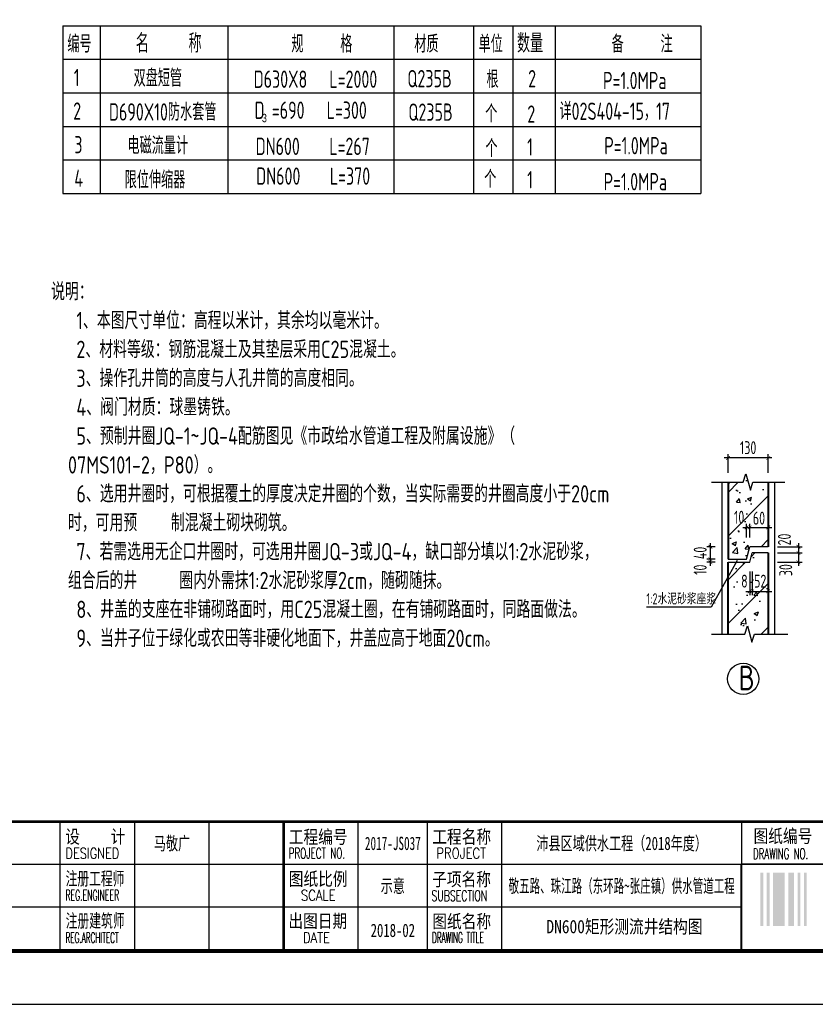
# Model space of a CAD drawing. Extents: x 1154951 to 1182252, y 3484725 to 3514600.
# Tile 50 of 55: x 1167350 to 1173779, y 3499173 to 3507128. Entities that reach past the tile are written whole.
import ezdxf
from ezdxf.enums import TextEntityAlignment as Align

# ---------------------------------------------------------------- set-up
doc = ezdxf.new("R2010")
doc.units = 0
doc.layers.get('0').update_dxf_attribs({"linetype": 'CONTINUOUS'})
doc.layers.get('Defpoints').update_dxf_attribs({"linetype": 'CONTINUOUS'})
for name, color, linetype in [('DIM', 4, 'CONTINUOUS'), ('DLSS', 8, 'CONTINUOUS'), ('GPSCOMMON', 7, 'CONTINUOUS'), ('HATCH', 251, 'CONTINUOUS'), ('THIN', 7, 'CONTINUOUS')]:
    doc.layers.add(name, color=color, linetype=linetype)
doc.layers.add('文本', color=1, linetype='CONTINUOUS', lineweight=15)
doc.layers.add('粗实线', color=1, linetype='CONTINUOUS', lineweight=40)
doc.styles.add('gpshz', font='tssdeng.shx', dxfattribs={"width": 0.8, "height": 2.5, "bigfont": 'hztxt.shx'})
doc.styles.add('TSSD_Dimension', font='tssdeng.shx', dxfattribs={"width": 0.7, "bigfont": 'Hztxt.shx'})
doc.styles.add('图签', font='txt', dxfattribs={"width": 0.66})
doc.styles.add('图签 1', font='romanc.shx', dxfattribs={"width": 0.8})
doc.styles.add('标注线', font='hztxt_e.shx', dxfattribs={"width": 0.7, "height": 25, "bigfont": 'hztxt.shx'})
doc.dimstyles.new('TSSD_12_30', dxfattribs={"dimtxt": 105, "dimasz": 30, "dimexe": 30, "dimexo": 75, "dimgap": 30, "dimtad": 1, "dimdec": 0, "dimlfac": 0.4, "dimzin": 0, "dimdsep": 46, "dimtxsty": 'TSSD_Dimension', "dimblk": 'ARCHTICK', "dimblk1": 'ARCHTICK', "dimblk2": 'ARCHTICK', "dimcen": 0, "dimdle": 30, "dimclrt": 7, "dimadec": 0, "dimazin": 0, "dimtfac": 1, "dimtdec": 0, "dimtix": 1, "dimtmove": 2, "dimatfit": 3, "dimfxl": 0, "dimtolj": 1, "dimtzin": 0, "dimarcsym": 0})
pattern_1 = [(50, (834583.68, 3993902.33), (358.63009, -31.37607), [37.5, -412.5]), (355, (834583.68, 3993902.33), (-69.37567, 376.09607), [30, -330]), (100.4514, (834613.56, 3993899.72), (289.2547, 344.71977), [31.8701, -350.57106]), (46.1842, (834583.68, 3994002.33), (533.62052, -82.7595), [56.25, -618.75]), (96.6356, (834628.15, 3993995.44), (467.33135, 487.05894), [47.80514, -525.8565]), (351.1842, (834583.7, 3994002.33), (467.33097, 487.0593), [45, -495]), (21, (834633.68, 3993977.33), (298.45353, -201.30945), [37.5, -412.5]), (326, (834633.68, 3993977.33), (121.65767, 362.57502), [30, -330]), (71.4514, (834658.55, 3993960.56), (420.11131, 161.26525), [31.8701, -350.57106]), (37.5, (834583.68, 3993902.33), (6.079928, 166.446927), [0, -326, 0, -335, 0, -331.25]), (7.5, (834583.68, 3993902.33), (131.53477, 197.205856), [0, -191, 0, -318.5, 0, -126.25]), (327.5, (834472.18, 3993902.33), (266.911218, -11.277436), [0, -125, 0, -390, 0, -517.5]), (317.5, (834422.18, 3993902.33), (291.593085, 50.05249), [0, -162.5, 0, -259, 0, -367.5]), (45, (834583.68, 3993902.33), (-176.7767, 176.7767), [])]

# ---------------------------------------------------------------- blocks, each defined once
blk = doc.blocks.new('_ARCHTICK')
at = {"color": 0, "linetype": 'ByBlock', "const_width": 0.15}
blk.add_lwpolyline([(-0.5, -0.5), (0.5, 0.5)], dxfattribs=at)
blk = doc.blocks.new('*D347')
at = {"layer": 'Defpoints', "color": 0}
for p in [(1173248.3, 3503025.6), (1173223.3, 3502869.3), (1173248.3, 3502869.3)]:
    blk.add_point(p, dxfattribs=at)
at = {"layer": 'DIM', "color": 0, "lineweight": -2}
for p, q in [((1173223.3, 3502944.3), (1173223.3, 3503055.6)), ((1173248.3, 3502944.3), (1173248.3, 3503055.6)), ((1173193.3, 3503025.6), (1173278.3, 3503025.6))]:
    blk.add_line(p, q, dxfattribs=at)
at = {"layer": 'DIM', "color": 0, "lineweight": -2, "xscale": 30, "yscale": 30, "zscale": 30}
blk.add_blockref('_ARCHTICK', (1173223.3, 3503025.6), dxfattribs=at)
at = {"layer": 'DIM', "color": 0, "lineweight": -2, "xscale": 30, "yscale": 30, "zscale": 30, "rotation": 180}
blk.add_blockref('_ARCHTICK', (1173248.3, 3503025.6), dxfattribs=at)
at = {"layer": 'DIM', "color": 7, "insert": (1173163, 3503108.1), "char_height": 105, "attachment_point": 5, "style": 'TSSD_Dimension'}
blk.add_mtext('\\A1;10', dxfattribs=at)
blk = doc.blocks.new('*D348')
at = {"layer": 'Defpoints', "color": 0}
for p in [(1173398.3, 3503025.6), (1173248.3, 3502869.3), (1173398.3, 3502869.3)]:
    blk.add_point(p, dxfattribs=at)
at = {"layer": 'DIM', "color": 0, "lineweight": -2}
for p, q in [((1173248.3, 3502944.3), (1173248.3, 3503055.6)), ((1173398.3, 3502944.3), (1173398.3, 3503055.6)), ((1173218.3, 3503025.6), (1173428.3, 3503025.6))]:
    blk.add_line(p, q, dxfattribs=at)
at = {"layer": 'DIM', "color": 0, "lineweight": -2, "xscale": 30, "yscale": 30, "zscale": 30, "rotation": 180}
blk.add_blockref('_ARCHTICK', (1173248.3, 3503025.6), dxfattribs=at)
at = {"layer": 'DIM', "color": 0, "lineweight": -2, "xscale": 30, "yscale": 30, "zscale": 30}
blk.add_blockref('_ARCHTICK', (1173398.3, 3503025.6), dxfattribs=at)
at = {"layer": 'DIM', "color": 7, "insert": (1173323.3, 3503100.6), "char_height": 105, "attachment_point": 5, "style": 'TSSD_Dimension'}
blk.add_mtext('\\A1;60', dxfattribs=at)
blk = doc.blocks.new('*D349')
at = {"layer": 'Defpoints', "color": 0}
for p in [(1173398.3, 3502869.3), (1173398.3, 3502819.3), (1173641.9, 3502819.3)]:
    blk.add_point(p, dxfattribs=at)
at = {"layer": 'DIM', "color": 0, "lineweight": -2}
for p, q in [((1173641.9, 3502899.3), (1173641.9, 3502789.3)), ((1173473.3, 3502869.3), (1173671.9, 3502869.3)), ((1173473.3, 3502819.3), (1173671.9, 3502819.3))]:
    blk.add_line(p, q, dxfattribs=at)
at = {"layer": 'DIM', "color": 0, "lineweight": -2, "xscale": 30, "yscale": 30, "zscale": 30}
for p, rotation in [((1173641.9, 3502869.3), 270), ((1173641.9, 3502819.3), 90)]:
    blk.add_blockref('_ARCHTICK', p, dxfattribs=dict(at, rotation=rotation))
at = {"layer": 'DIM', "color": 7, "insert": (1173528.9, 3502928.1), "char_height": 105, "attachment_point": 5, "rotation": 90, "style": 'TSSD_Dimension'}
blk.add_mtext('\\A1;20', dxfattribs=at)
blk = doc.blocks.new('*D350')
at = {"layer": 'Defpoints', "color": 0}
for p in [(1173398.3, 3502819.3), (1173398.3, 3502744.3), (1173642, 3502744.3)]:
    blk.add_point(p, dxfattribs=at)
at = {"layer": 'DIM', "color": 0, "lineweight": -2}
for p, q in [((1173473.3, 3502819.3), (1173672, 3502819.3)), ((1173642, 3502849.3), (1173642, 3502714.3)), ((1173473.3, 3502744.3), (1173672, 3502744.3))]:
    blk.add_line(p, q, dxfattribs=at)
at = {"layer": 'DIM', "color": 0, "lineweight": -2, "xscale": 30, "yscale": 30, "zscale": 30}
for p, rotation in [((1173642, 3502819.3), 90), ((1173642, 3502744.3), 270)]:
    blk.add_blockref('_ARCHTICK', p, dxfattribs=dict(at, rotation=rotation))
at = {"layer": 'DIM', "color": 7, "insert": (1173539.6, 3502680.6), "char_height": 105, "attachment_point": 5, "rotation": 90, "style": 'TSSD_Dimension'}
blk.add_mtext('\\A1;30', dxfattribs=at)
blk = doc.blocks.new('*D351')
at = {"layer": 'Defpoints', "color": 0}
for p in [(1172930.8, 3502769.3), (1173044.5, 3502769.3), (1173044.5, 3502744.3)]:
    blk.add_point(p, dxfattribs=at)
at = {"layer": 'DIM', "color": 0, "lineweight": -2}
for p, q in [((1172930.8, 3502714.3), (1172930.8, 3502799.3)), ((1172969.5, 3502769.3), (1172900.8, 3502769.3)), ((1172969.5, 3502744.3), (1172900.8, 3502744.3))]:
    blk.add_line(p, q, dxfattribs=at)
at = {"layer": 'DIM', "color": 0, "lineweight": -2, "xscale": 30, "yscale": 30, "zscale": 30}
for p, rotation in [((1172930.8, 3502769.3), 270), ((1172930.8, 3502744.3), 90)]:
    blk.add_blockref('_ARCHTICK', p, dxfattribs=dict(at, rotation=rotation))
at = {"layer": 'DIM', "color": 7, "insert": (1172848.3, 3502684.1), "char_height": 105, "attachment_point": 5, "rotation": 90, "style": 'TSSD_Dimension'}
blk.add_mtext('\\A1;10', dxfattribs=at)
blk = doc.blocks.new('*D352')
at = {"layer": 'Defpoints', "color": 0}
for p in [(1172930.8, 3502869.3), (1173044.5, 3502869.3), (1173044.5, 3502769.3)]:
    blk.add_point(p, dxfattribs=at)
at = {"layer": 'DIM', "color": 0, "lineweight": -2}
for p, q in [((1172930.8, 3502739.3), (1172930.8, 3502899.3)), ((1172969.5, 3502869.3), (1172900.8, 3502869.3)), ((1172969.5, 3502769.3), (1172900.8, 3502769.3))]:
    blk.add_line(p, q, dxfattribs=at)
at = {"layer": 'DIM', "color": 0, "lineweight": -2, "xscale": 30, "yscale": 30, "zscale": 30}
for p, rotation in [((1172930.8, 3502869.3), 270), ((1172930.8, 3502769.3), 90)]:
    blk.add_blockref('_ARCHTICK', p, dxfattribs=dict(at, rotation=rotation))
at = {"layer": 'DIM', "color": 7, "insert": (1172848.3, 3502819.3), "char_height": 105, "attachment_point": 5, "rotation": 90, "style": 'TSSD_Dimension'}
blk.add_mtext('\\A1;40', dxfattribs=at)
blk = doc.blocks.new('*D353')
at = {"layer": 'Defpoints', "color": 0}
for p in [(1173248.3, 3502744.3), (1173268.3, 3502744.3), (1173268.3, 3502509.4)]:
    blk.add_point(p, dxfattribs=at)
at = {"layer": 'DIM', "color": 0, "lineweight": -2}
for p, q in [((1173248.3, 3502669.3), (1173248.3, 3502479.4)), ((1173268.3, 3502669.3), (1173268.3, 3502479.4)), ((1173218.3, 3502509.4), (1173298.3, 3502509.4))]:
    blk.add_line(p, q, dxfattribs=at)
at = {"layer": 'DIM', "color": 0, "lineweight": -2, "xscale": 30, "yscale": 30, "zscale": 30}
blk.add_blockref('_ARCHTICK', (1173248.3, 3502509.4), dxfattribs=at)
at = {"layer": 'DIM', "color": 0, "lineweight": -2, "xscale": 30, "yscale": 30, "zscale": 30, "rotation": 180}
blk.add_blockref('_ARCHTICK', (1173268.3, 3502509.4), dxfattribs=at)
at = {"layer": 'DIM', "color": 7, "insert": (1173205.6, 3502591.9), "char_height": 105, "attachment_point": 5, "style": 'TSSD_Dimension'}
blk.add_mtext('\\A1;8', dxfattribs=at)
blk = doc.blocks.new('*D354')
at = {"layer": 'Defpoints', "color": 0}
for p in [(1173268.3, 3502744.3), (1173398.3, 3502744.3), (1173398.3, 3502509.4)]:
    blk.add_point(p, dxfattribs=at)
at = {"layer": 'DIM', "color": 0, "lineweight": -2}
for p, q in [((1173268.3, 3502669.3), (1173268.3, 3502479.4)), ((1173398.3, 3502669.3), (1173398.3, 3502479.4)), ((1173238.3, 3502509.4), (1173428.3, 3502509.4))]:
    blk.add_line(p, q, dxfattribs=at)
at = {"layer": 'DIM', "color": 0, "lineweight": -2, "xscale": 30, "yscale": 30, "zscale": 30}
blk.add_blockref('_ARCHTICK', (1173268.3, 3502509.4), dxfattribs=at)
at = {"layer": 'DIM', "color": 0, "lineweight": -2, "xscale": 30, "yscale": 30, "zscale": 30, "rotation": 180}
blk.add_blockref('_ARCHTICK', (1173398.3, 3502509.4), dxfattribs=at)
at = {"layer": 'DIM', "color": 7, "insert": (1173333.3, 3502591.9), "char_height": 105, "attachment_point": 5, "style": 'TSSD_Dimension'}
blk.add_mtext('\\A1;52', dxfattribs=at)
blk = doc.blocks.new('*D355')
at = {"layer": 'Defpoints', "color": 0}
for p in [(1173073.3, 3503587.3), (1173073.3, 3503392), (1173398.3, 3503392)]:
    blk.add_point(p, dxfattribs=at)
at = {"layer": 'DIM', "color": 0, "lineweight": -2}
for p, q in [((1173073.3, 3503467), (1173073.3, 3503617.3)), ((1173398.3, 3503467), (1173398.3, 3503617.3)), ((1173428.3, 3503587.3), (1173043.3, 3503587.3))]:
    blk.add_line(p, q, dxfattribs=at)
at = {"layer": 'DIM', "color": 0, "lineweight": -2, "xscale": 30, "yscale": 30, "zscale": 30, "rotation": 180}
blk.add_blockref('_ARCHTICK', (1173073.3, 3503587.3), dxfattribs=at)
at = {"layer": 'DIM', "color": 0, "lineweight": -2, "xscale": 30, "yscale": 30, "zscale": 30}
blk.add_blockref('_ARCHTICK', (1173398.3, 3503587.3), dxfattribs=at)
at = {"layer": 'DIM', "color": 7, "insert": (1173235.8, 3503669.8), "char_height": 105, "attachment_point": 5, "style": 'TSSD_Dimension'}
blk.add_mtext('\\A1;130', dxfattribs=at)
blk = doc.blocks.new('*U288')
at = {"color": 0}
for p, q in [((199, 10.34), (199, 34.34)), ((213, 10.34), (213, 34.34)), ((227, 10.34), (227, 34.34)), ((255, 10.34), (255, 34.34)), ((268, 10.34), (268, 34.34)), ((282, 10.34), (282, 34.34)), ((327, 34.34), (327, 26.34)), ((115, 26.34), (330, 26.34)), ((327, 26.34), (410, 26.34)), ((327, 10.34), (327, 26.34)), ((115, 18.34), (327, 18.34))]:
    blk.add_line(p, q, dxfattribs=at)
blk.add_lwpolyline([(0, 0), (420, 0), (420, 297), (0, 297)], close=True, dxfattribs=at)
for points, const_width in [([(410, 10), (410, 287), (25, 287), (25, 10), (410, 10)], 0.75), ([(25, 34.34), (410, 34.34)], 0.5), ([(241, 10.34), (241, 34.34)], 0.5), ([(327, 10.34), (327, 26.34)], 0.35), ([(327, 26.34), (410, 26.34)], 0.35)]:
    blk.add_lwpolyline(points, dxfattribs=dict(at, const_width=const_width))
for points in [[(330.54, 14.73), (330.54, 24.73), (331.09, 14.73), (331.09, 24.73)], [(331.74, 14.73), (331.74, 24.73), (332.29, 14.73), (332.29, 24.73)], [(332.94, 14.73), (332.94, 24.73), (335.14, 14.73), (335.14, 24.73)], [(335.79, 14.73), (335.79, 24.73), (336.89, 14.73), (336.89, 24.73)], [(337.54, 14.73), (337.54, 24.73), (338.09, 14.73), (338.09, 24.73)], [(338.74, 14.73), (338.74, 24.73), (339.29, 14.73), (339.29, 24.73)]]:
    blk.add_solid(points, dxfattribs=at)
at = {"color": 0, "linetype": 'Continuous'}
for s, height, style, width, p in [('设    计', 2.5, '图签', 0.85, (199.94, 30.25)), ('工程编号', 2.5, '图签', 0.85, (241.94, 30.2)), ('工程名称', 2.5, '图签', 0.85, (268.91, 30.22)), ('图纸编号', 2.5, '图签', 0.85, (329.28, 30.36)), ('DESIGNED', 2, '图签 1', 0.78, (199.99, 27.38)), ('PROJECT NO.', 2, '图签 1', 0.6, (241.93, 27.38)), ('PROJECT', 2, '图签 1', 0.8, (269.68, 27.39)), ('DRAWING NO.', 2, '图签 1', 0.59, (329.18, 27.29)), ('注册工程师', 2.5, '图签', 0.68, (200, 22.38)), ('图纸比例', 2.5, '图签', 0.85, (241.94, 22.31)), ('子项名称', 2.5, '图签', 0.85, (268.88, 22.24)), ('REG.ENGINEER', 2, '图签 1', 0.53, (199.98, 19.5)), ('SCALE', 2, '图签 1', 0.8, (244.22, 19.48)), ('SUBSECTION', 2, '图签 1', 0.64, (268.76, 19.39)), ('注册建筑师', 2.5, '图签', 0.68, (200.02, 14.45)), ('出图日期', 2.5, '图签', 0.85, (241.87, 14.4)), ('图纸名称', 2.5, '图签', 0.85, (268.91, 14.33)), ('REG.ARCHITECT', 2, '图签 1', 0.5, (199.98, 11.52)), ('DATE', 2, '图签 1', 0.8, (244.61, 11.52)), ('DRAWING TITLE', 2, '图签 1', 0.5, (268.86, 11.53))]:
    blk.add_text(s, height=height, dxfattribs=dict(at, style=style, width=width)).set_placement(p)
at = {"color": 0, "linetype": 'Continuous', "style": '图签', "flags": 8}
for tag, width, p, p2 in [('设计总负责', 0.611046, (130.25, 28.99), (141.11, 28.99)), ('工程名称', 2.988281, (283.25, 28.99), (325.75, 28.99)), ('图纸编号', 2.575163, (345.13, 28.99), (381.76, 28.99)), ('子项名称', 2.988281, (283.25, 20.99), (325.75, 20.99))]:
    blk.add_attdef(tag, text='', height=2.5, dxfattribs=dict(at, width=width)).set_placement(p, p2, align=Align.FIT)
at = {"color": 0, "linetype": 'Continuous', "ltscale": 0.055, "style": '图签', "flags": 8}
for tag, width, p, p2 in [('审定', 1.617188, (172.25, 28.99), (183.75, 28.99)), ('设计', 1.617188, (214.25, 28.99), (225.75, 28.99)), ('工程编号', 0.738284, (256.25, 28.99), (266.75, 28.99)), ('版本', 1.530605, (397.87, 28.99), (408.75, 28.99)), ('设计负责', 0.763807, (130.25, 20.99), (141.11, 20.99)), ('审核', 1.617188, (172.25, 20.99), (183.75, 20.99)), ('注册工程师', 0.646875, (214.25, 20.99), (225.75, 20.99)), ('图纸比例', 0.738284, (256.25, 20.99), (266.75, 20.99)), ('专业负责', 0.763807, (130.25, 12.65), (141.11, 12.65)), ('校核', 1.617188, (172.25, 12.65), (183.75, 12.65)), ('注册建筑师', 0.646875, (214.25, 12.65), (225.75, 12.65)), ('出图日期', 0.738284, (256.25, 12.65), (266.75, 12.65))]:
    blk.add_attdef(tag, text='', height=2.5, dxfattribs=dict(at, width=width)).set_placement(p, p2, align=Align.FIT)
at = {"color": 0, "linetype": 'Continuous', "style": '图签'}
for tag, p, width in [('设计证书', (43.26, 16.37), 1.55), ('咨询证书', (43.26, 12.88), 0.9)]:
    blk.add_attdef(tag, p, '', height=2, dxfattribs=dict(at, width=width))
at = {"color": 0, "linetype": 'Continuous', "style": '图签', "width": 0.85}
for tag, height, p in [('图纸名称_2_1', 2.2, (305.02, 15.12)), ('图纸名称_1_1', 2.5, (305.02, 13.35)), ('图纸名称_2_2', 2.2, (305.02, 11.51))]:
    blk.add_attdef(tag, text='', height=height, dxfattribs=at).set_placement(p, align=Align.CENTER)
blk = doc.blocks.new('20180504.1552415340')
at = {"layer": 'HATCH'}
h = blk.add_hatch(dxfattribs=at)
h.set_pattern_fill('ARMORED', color=256, scale=50, style=0)
h.set_pattern_definition(pattern_1)
h.paths.add_polyline_path([(1173398.3, 3503392), (1173274.8, 3503392), (1173253.8, 3503326), (1173217.8, 3503458), (1173196.8, 3503392), (1173073.3, 3503392), (1173073.3, 3502769.3), (1173223.3, 3502769.3), (1173248.3, 3502869.3), (1173398.3, 3502869.3)])
h.paths.add_polyline_path([(1173094.4, 3503186.8), (1173231.7, 3503186.8), (1173231.7, 3503029.3), (1173094.4, 3503029.3)], flags=24)
h.paths.add_polyline_path([(1173249, 3503179.3), (1173397.6, 3503179.3), (1173397.6, 3503021.8), (1173249, 3503021.8)], flags=24)
h = blk.add_hatch(dxfattribs=at)
h.set_pattern_fill('ARMORED', color=256, scale=50, style=0)
h.set_pattern_definition(pattern_1)
h.paths.add_polyline_path([(1173398.3, 3502819.3), (1173268.3, 3502819.3), (1173248.3, 3502744.3), (1173140.6, 3502744.3), (1173073.3, 3502624.6), (1173073.3, 3502163.6), (1173208.9, 3502163.6), (1173229.9, 3502229.6), (1173265.9, 3502097.6), (1173286.9, 3502163.6), (1173398.3, 3502163.6)])
h.paths.add_polyline_path([(1173159.6, 3502670.7), (1173251.6, 3502670.7), (1173251.6, 3502513.2), (1173159.6, 3502513.2)], flags=24)
h.paths.add_polyline_path([(1173259, 3502670.7), (1173407.6, 3502670.7), (1173407.6, 3502513.2), (1173259, 3502513.2)], flags=9)
for p, q in [((1173023.3, 3503392), (1173023.3, 3502163.6)), ((1173448.3, 3503392), (1173448.3, 3502163.6)), ((1173223.3, 3502769.3), (1173248.3, 3502869.3)), ((1173398.3, 3502869.3), (1173248.3, 3502869.3)), ((1173248.3, 3502744.3), (1173268.3, 3502819.3)), ((1173398.3, 3502819.3), (1173268.3, 3502819.3)), ((1173148.4, 3502758.3), (1172937.1, 3502382)), ((1173073.3, 3502769.3), (1173223.3, 3502769.3)), ((1173073.3, 3502744.3), (1173248.3, 3502744.3)), ((1172937.1, 3502382), (1172413.6, 3502382))]:
    blk.add_line(p, q)
blk.add_circle((1173196, 3501802.3), 126.2)
at = {"layer": 'DLSS', "color": 7}
for p, q in [((1167698.5, 3507079), (1172853.4, 3507079)), ((1167698.5, 3507079), (1167698.5, 3505723)), ((1168001, 3507079), (1168001, 3505723)), ((1169030.2, 3507079), (1169030.2, 3505723)), ((1170372.3, 3507079), (1170372.3, 3505723)), ((1171015.6, 3507079), (1171015.6, 3505723)), ((1171334.1, 3507079), (1171334.1, 3505723)), ((1171675.9, 3507079), (1171675.9, 3505723)), ((1172853.4, 3507079), (1172853.4, 3505723)), ((1167698.5, 3506807.8), (1172853.4, 3506807.8)), ((1167698.5, 3506536.6), (1172853.4, 3506536.6)), ((1167698.5, 3506265.4), (1172853.4, 3506265.4)), ((1167698.5, 3505994.2), (1172853.4, 3505994.2)), ((1167698.5, 3505723), (1172853.4, 3505723)), ((1167698.5, 3505723), (1172853.4, 3505723))]:
    blk.add_line(p, q, dxfattribs=at)
at = {"layer": 'THIN'}
for points in [[(1172939.3, 3503392), (1173196.8, 3503392), (1173217.8, 3503458), (1173253.8, 3503326), (1173274.8, 3503392), (1173532.3, 3503392)], [(1172939.3, 3502163.6), (1173208.9, 3502163.6), (1173229.9, 3502229.6), (1173265.9, 3502097.6), (1173286.9, 3502163.6), (1173556.5, 3502163.6)]]:
    blk.add_lwpolyline(points, dxfattribs=at)
at = {"layer": '粗实线'}
for p, q in [((1173073.3, 3503392), (1173073.3, 3502769.3)), ((1173398.3, 3503392), (1173398.3, 3502869.3)), ((1173398.3, 3502819.3), (1173398.3, 3502163.6)), ((1173073.3, 3502163.6), (1173073.3, 3502744.3))]:
    blk.add_line(p, q, dxfattribs=at)
at = {"layer": 'GPSCOMMON'}
ref = blk.add_blockref('*U288', (1159120.4, 3499173.1), dxfattribs=dict(at, xscale=43, yscale=43, zscale=43))
ref.add_attrib('子项名称', '敬五路、珠江路（东环路~张庄镇）供水管道工程', dxfattribs={"layer": '0', "color": 0, "height": 107.5, "style": '图签', "width": 0.552871, "flags": 8}).set_placement((1171300.2, 3500075.6), (1173127.7, 3500075.6), align=Align.FIT)
ref.add_attrib('工程名称', '沛县区域供水工程（2018年度）', dxfattribs={"layer": '0', "color": 0, "height": 107.5, "style": '图签', "width": 0.7, "flags": 8}).set_placement((1172213.9, 3500419.6), align=Align.CENTER)
ref.add_attrib('出图日期', '2018-02', dxfattribs={"layer": '0', "color": 0, "height": 107.5, "style": '图签', "width": 0.7, "flags": 8}).set_placement((1170364.9, 3499717), align=Align.CENTER)
ref.add_attrib('图纸比例', '示意', dxfattribs={"layer": '0', "color": 0, "height": 107.5, "style": '图签', "width": 0.7, "flags": 8}).set_placement((1170364.9, 3500075.6), align=Align.CENTER)
ref.add_attrib('工程编号', '2017-JS037', dxfattribs={"layer": '0', "color": 0, "height": 107.5, "style": '图签', "width": 0.587346, "flags": 8}).set_placement((1170139.2, 3500419.6), (1170590.7, 3500419.6), align=Align.FIT)
ref.add_attrib('设计', '马敬广', dxfattribs={"layer": '0', "color": 0, "height": 107.5, "style": '图签', "width": 0.7, "flags": 8}).set_placement((1168580.4, 3500419.6), align=Align.CENTER)
ref.add_attrib('图纸名称_1_1', 'DN600矩形测流井结构图', dxfattribs={"layer": '0', "color": 0, "height": 107.5, "style": '图签', "width": 0.85}).set_placement((1172236.4, 3499747.3), align=Align.CENTER)
at = {"style": 'gpshz'}
for s, height, width, p in [('1:2水泥砂浆座浆', 90, 0.7, (1172413.2, 3502403.7)), ('B', 200, 0.8, (1173159, 3501709.1))]:
    blk.add_text(s, height=height, dxfattribs=dict(at, width=width)).set_placement(p)
at = {"insert": (1167603.5, 3505000.9), "char_height": 140, "width": 4526.812, "attachment_point": 1, "style": 'gpshz'}
blk.add_mtext('说明：\\P   1、本图尺寸单位：高程以米计，其余均以毫米计。\\P   2、材料等级：钢筋混凝土及其垫层采用C25混凝土。\\P   3、操作孔井筒的高度与人孔井筒的高度相同。\\P   4、阀门材质：球墨铸铁。\\P   5、预制井圈JQ-1~JQ-4配筋图见《市政给水管道工程及附属设施》（\\P  07MS101-2，P80）。\\P   6、选用井圈时，可根据覆土的厚度决定井圈的个数，当实际需要的井圈高度小于20cm\\P  时，可用预    制混凝土砌块砌筑。\\P   7、若需选用无企口井圈时，可选用井圈JQ-3或JQ-4，缺口部分填以1:2水泥砂浆，\\P  组合后的井     圈内外需抹1:2水泥砂浆厚2cm，随砌随抹。\\P   8、井盖的支座在非铺砌路面时，用C25混凝土圈，在有铺砌路面时，同路面做法。 \\P   9、当井子位于绿化或农田等非硬化地面下，井盖应高于地面20cm。 \\P ', dxfattribs=at)
at = {"layer": 'GPSCOMMON', "style": 'gpshz', "width": 0.7}
for s, p in [('编号', (1167734.7, 3506861.7)), ('规     格', (1169544.5, 3506861.7)), ('材质', (1170538.3, 3506861.7)), ('单位', (1171057.4, 3506861.7)), ('备     注', (1172132.4, 3506861.7)), ('1', (1167787, 3506590.5)), ('双盘短管', (1168269.7, 3506586.3)), ('D630X8   L=2000', (1169240.5, 3506577)), ('Q235B', (1170482.1, 3506581.2)), ('根', (1171121.7, 3506575.8)), ('2', (1171458.4, 3506580.9)), ('P=1.0MPa', (1172063.2, 3506566.4)), ('2', (1167782.1, 3506319.3)), ('D690X10防水套管', (1168071, 3506312.4)), ('D =690   L=300 ', (1169247.3, 3506326.4)), ('个', (1171111.4, 3506299.3)), ('详02S404-15，17', (1171711.2, 3506318.1)), ('Q235B', (1170490.2, 3506310.8)), ('2', (1171451.4, 3506295)), ('3', (1167791.1, 3506048.1)), ('电磁流量计', (1168220.3, 3506041.2)), ('DN600    L=267', (1169256.5, 3506034.3)), ('个', (1171113.4, 3506018.9)), ('1', (1171450.2, 3506029.2)), ('P=1.0MPa', (1172073, 3506039.6)), ('4', (1167791.1, 3505777)), ('限位伸缩器', (1168198.1, 3505764.4)), ('DN600    L=370', (1169261, 3505793.8)), ('个', (1171103, 3505769.6)), ('1', (1171450.2, 3505764.4)), ('P=1.0MPa', (1172067.8, 3505748.9))]:
    blk.add_text(s, height=140, dxfattribs=at).set_placement(p)
at = {"layer": '文本', "color": 7}
for s, height, style, width, p in [('名     称', 150.75, 'gpshz', 0.7, (1168287.8, 3506861.7)), ('数量', 150.75, 'gpshz', 0.7, (1171368.2, 3506861.7)), ('3', 67.5, '标注线', 0.8, (1169307, 3506299.3))]:
    blk.add_text(s, height=height, dxfattribs=dict(at, style=style, width=width)).set_placement(p)
at = {"layer": 'DIM'}
for base, p1, p2, picture, middle in [((1173073.3, 3503587.3), (1173398.3, 3503392), (1173073.3, 3503392), '*D355', (1173235.8, 3503669.8)), ((1173398.3, 3502509.4), (1173268.3, 3502744.3), (1173398.3, 3502744.3), '*D354', (1173333.3, 3502591.9))]:
    dim = blk.add_linear_dim(base=base, p1=p1, p2=p2, dimstyle='TSSD_12_30', dxfattribs=at)
    dim.commit()
    dim.dimension.update_dxf_attribs({"geometry": picture, "text_midpoint": middle})
for base, p1, p2, picture, middle in [((1173248.3, 3503025.6), (1173223.3, 3502869.3), (1173248.3, 3502869.3), '*D347', (1173163, 3503108.1)), ((1173398.3, 3503025.6), (1173248.3, 3502869.3), (1173398.3, 3502869.3), '*D348', (1173323.3, 3503100.6)), ((1173268.3, 3502509.4), (1173248.3, 3502744.3), (1173268.3, 3502744.3), '*D353', (1173205.6, 3502591.9))]:
    dim = blk.add_linear_dim(base=base, p1=p1, p2=p2, dimstyle='TSSD_12_30', dxfattribs=at)
    dim.commit()
    dim.dimension.update_dxf_attribs({"geometry": picture, "text_midpoint": middle, "dimtype": 160})
for base, p1, p2, picture, middle in [((1173641.9, 3502819.3), (1173398.3, 3502869.3), (1173398.3, 3502819.3), '*D349', (1173528.9, 3502928.1)), ((1172930.8, 3502769.3), (1173044.5, 3502744.3), (1173044.5, 3502769.3), '*D351', (1172848.3, 3502684.1)), ((1173642, 3502744.3), (1173398.3, 3502819.3), (1173398.3, 3502744.3), '*D350', (1173539.6, 3502680.6))]:
    dim = blk.add_linear_dim(base=base, p1=p1, p2=p2, angle=90, dimstyle='TSSD_12_30', dxfattribs=at)
    dim.commit()
    dim.dimension.update_dxf_attribs({"geometry": picture, "text_midpoint": middle, "dimtype": 160})
dim = blk.add_linear_dim(base=(1172930.8, 3502869.3), p1=(1173044.5, 3502769.3), p2=(1173044.5, 3502869.3), angle=90, dimstyle='TSSD_12_30', dxfattribs=at)
dim.commit()
dim.dimension.update_dxf_attribs({"geometry": '*D352', "text_midpoint": (1172848.3, 3502819.3)})

msp = doc.modelspace()

# ---------------------------------------------------------------- block references
at = {"layer": 'GPSCOMMON'}
msp.add_blockref('20180504.1552415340', (0, 0), dxfattribs=at)

doc.saveas('drawing.dxf')
